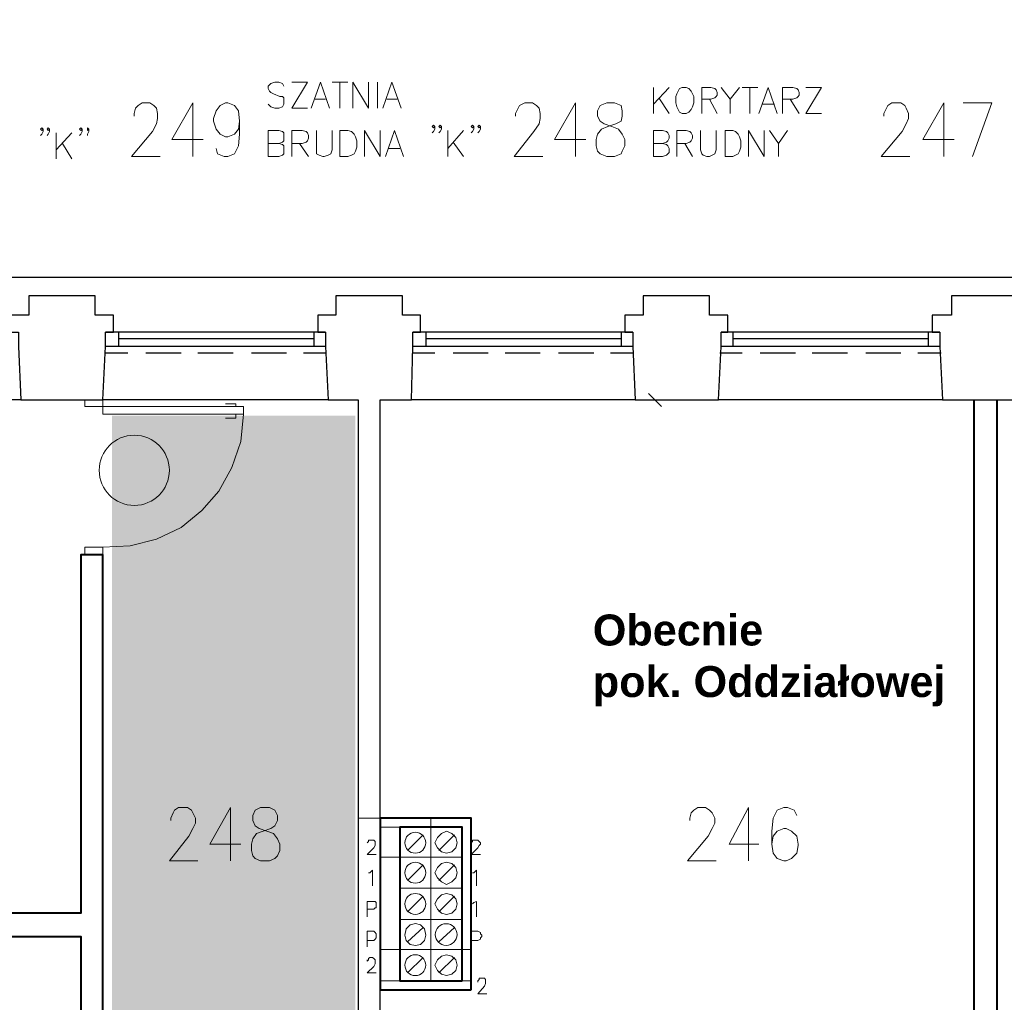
# Model space of a CAD drawing. Header units: millimetres. Extents: x 1 to 17496, y 1 to 30809.
# Tile 140 of 256: x 7268 to 7905, y 22065 to 22701. Entities that reach past the tile are written whole.
import ezdxf

# ---------------------------------------------------------------- set-up
doc = ezdxf.new("R2010")
doc.units = ezdxf.units.MM
doc.linetypes.add('CENTER', pattern=[2, 1.25, -0.25, 0.25, -0.25])
doc.layers.add('0_Przyz_opisy pom', color=255, linetype='CENTER', lineweight=40)
doc.layers.add('N_SSP_ewakuacja', color=4, linetype='CENTER', lineweight=40)
doc.layers.add('Opisy', color=255, linetype='Continuous')
doc.layers.add('PDF _Geometria', color=7, linetype='Continuous')
doc.styles.add('arial', font='arialbd.ttf')

msp = doc.modelspace()

# ---------------------------------------------------------------- hatches: boundary and pattern name
at = {"layer": 'N_SSP_ewakuacja', "lineweight": 60, "transparency": 33554457}
h = msp.add_hatch(color=51, dxfattribs=at)
h.dxf.hatch_style = 1
h.paths.add_polyline_path([(5438.97, 22700.75), (5436.7, 22686.69), (5436.7, 21954.96), (5458.04, 21954.96), (5458.04, 21107.81), (5178.5, 21107.81), (5178.5, 20881.62), (5426.03, 20881.62), (5426.03, 20657.57), (5735.44, 20657.57), (5735.44, 21323.34), (6228.37, 21323.34), (6228.37, 21457.77), (9119.77, 21457.77), (9119.77, 20742.92), (9173.12, 20742.92), (9173.12, 20424.97), (9597.76, 20424.97), (9597.76, 20717.32), (9405.71, 20717.32), (9405.71, 21451.78), (13300.03, 21451.78), (13300.03, 21329.74), (13530.49, 21329.74), (13530.49, 21677.56), (13135.73, 21677.56), (13135.73, 21743.71), (12587.32, 21743.71), (12587.32, 21925.09), (12316.32, 21925.09), (12316.32, 21740.51), (8046.3, 21740.51), (8046.3, 22023.25), (7896.92, 22023.25), (7896.92, 21745.84), (7484.82, 21745.84), (7484.82, 22444.69), (7327.45, 22444.69), (7327.45, 21736.51), (7290.1, 21736.51), (7290.1, 21663.16), (6951.35, 21663.16), (6951.35, 21743.18), (6305.85, 21743.18), (6305.85, 21596.47), (5719.04, 21596.47), (5719.04, 22051.25), (5700.37, 22051.25), (5700.37, 22700.75)])

# ---------------------------------------------------------------- linework, layer by layer
at = {"layer": 'Opisy', "lineweight": 18}
for points in [[(7438.68, 22657.85), (7437.84, 22659.53), (7435.31, 22660.37), (7432.78, 22660.37), (7430.26, 22659.53), (7428.57, 22657.85), (7428.57, 22656.16), (7429.41, 22654.48), (7430.26, 22653.64), (7431.94, 22652.79), (7436.15, 22651.11), (7437.84, 22651.11), (7438.68, 22650.27), (7438.68, 22646.06), (7437.84, 22644.37), (7435.31, 22643.53), (7432.78, 22643.53), (7430.26, 22644.37), (7428.57, 22646.06)], [(7453.84, 22643.53), (7443.73, 22643.53), (7453.84, 22660.37), (7443.73, 22660.37)], [(7456.37, 22643.53), (7462.26, 22660.37), (7468.16, 22643.53)], [(7469.84, 22660.37), (7479.95, 22660.37)], [(7474.89, 22660.37), (7474.89, 22643.53)], [(7483.32, 22643.53), (7483.32, 22660.37), (7493.42, 22643.53), (7493.42, 22660.37)], [(7499.32, 22660.37), (7499.32, 22643.53)], [(7502.69, 22643.53), (7508.58, 22660.37), (7514.48, 22643.53)], [(7677.87, 22657.01), (7677.87, 22640.16)], [(7687.98, 22657.01), (7677.87, 22646.06)], [(7709.03, 22640.16), (7709.03, 22657.01), (7714.93, 22657.01), (7717.46, 22656.16), (7718.3, 22655.32), (7719.14, 22653.64), (7719.14, 22651.95), (7718.3, 22651.11), (7717.46, 22650.27), (7714.93, 22649.43), (7709.03, 22649.43)], [(7721.67, 22657.01), (7727.56, 22649.43), (7727.56, 22640.16)], [(7733.46, 22657.01), (7727.56, 22649.43)], [(7735.14, 22657.01), (7745.25, 22657.01)], [(7740.2, 22657.01), (7740.2, 22640.16)], [(7746.09, 22640.16), (7751.99, 22657.01), (7757.88, 22640.16)], [(7761.25, 22640.16), (7761.25, 22657.01), (7767.99, 22657.01), (7770.52, 22656.16), (7771.36, 22655.32), (7772.2, 22653.64), (7772.2, 22651.95), (7771.36, 22651.11), (7770.52, 22650.27), (7767.99, 22649.43), (7761.25, 22649.43)], [(7786.52, 22640.16), (7776.41, 22640.16), (7786.52, 22657.01), (7776.41, 22657.01)], [(7341.82, 22638.48), (7341.82, 22640.16), (7342.67, 22643.53), (7344.35, 22645.21), (7346.88, 22646.9), (7351.93, 22646.9), (7354.46, 22645.21), (7356.14, 22643.53), (7356.98, 22640.16), (7356.98, 22636.79), (7356.14, 22633.42), (7353.61, 22628.37), (7340.14, 22612.37), (7358.67, 22612.37)], [(7379.72, 22612.37), (7379.72, 22646.9), (7366.25, 22623.32), (7386.46, 22623.32)], [(7410.04, 22635.11), (7409.2, 22630.05), (7406.67, 22626.68), (7402.46, 22625), (7400.78, 22625), (7397.41, 22626.68), (7394.88, 22630.05), (7393.2, 22635.11), (7393.2, 22636.79), (7394.88, 22641.84), (7397.41, 22645.21), (7400.78, 22646.9), (7402.46, 22646.9), (7406.67, 22645.21), (7409.2, 22641.84), (7410.04, 22635.11), (7410.04, 22626.68), (7409.2, 22619.1), (7406.67, 22614.05), (7402.46, 22612.37), (7399.94, 22612.37), (7395.73, 22614.05), (7394.88, 22617.42)], [(7458.89, 22649.43), (7465.63, 22649.43)], [(7505.21, 22649.43), (7511.95, 22649.43)], [(7588.6, 22638.48), (7588.6, 22640.16), (7590.28, 22643.53), (7591.12, 22645.21), (7594.49, 22646.9), (7599.54, 22646.9), (7602.07, 22645.21), (7603.76, 22643.53), (7604.6, 22640.16), (7604.6, 22636.79), (7603.76, 22633.42), (7600.39, 22628.37), (7587.75, 22612.37), (7606.28, 22612.37)], [(7627.34, 22612.37), (7627.34, 22646.9), (7613.86, 22623.32), (7634.08, 22623.32)], [(7681.24, 22650.27), (7687.98, 22640.16)], [(7714.09, 22649.43), (7719.14, 22640.16)], [(7748.62, 22646.06), (7756.2, 22646.06)], [(7766.3, 22649.43), (7772.2, 22640.16)], [(7826.94, 22638.48), (7826.94, 22640.16), (7828.63, 22643.53), (7829.47, 22645.21), (7832, 22646.9), (7837.89, 22646.9), (7840.42, 22645.21), (7841.26, 22643.53), (7842.95, 22640.16), (7842.95, 22636.79), (7841.26, 22633.42), (7838.74, 22628.37), (7825.26, 22612.37), (7843.79, 22612.37)], [(7865.69, 22612.37), (7865.69, 22646.9), (7852.21, 22623.32), (7872.42, 22623.32)], [(7884.22, 22612.37), (7896.85, 22646.9), (7878.32, 22646.9)], [(7536.38, 22631.74), (7535.53, 22630.9), (7534.69, 22631.74), (7535.53, 22632.58), (7536.38, 22631.74), (7536.38, 22630.05), (7535.53, 22628.37), (7534.69, 22627.53)], [(7540.59, 22631.74), (7539.75, 22630.9), (7538.9, 22631.74), (7539.75, 22632.58), (7540.59, 22631.74), (7540.59, 22630.05), (7539.75, 22628.37), (7538.9, 22627.53)], [(7561.64, 22631.74), (7560.8, 22630.9), (7559.96, 22631.74), (7560.8, 22632.58), (7561.64, 22631.74), (7561.64, 22630.05), (7560.8, 22628.37), (7559.96, 22627.53)], [(7565.85, 22631.74), (7565.01, 22630.9), (7564.17, 22631.74), (7565.01, 22632.58), (7565.85, 22631.74), (7565.85, 22630.05), (7565.01, 22628.37), (7564.17, 22627.53)], [(7282.87, 22630.05), (7282.03, 22629.21), (7281.18, 22630.05), (7282.03, 22630.9), (7282.87, 22630.05), (7282.87, 22628.37), (7282.03, 22626.68), (7281.18, 22625.84)], [(7287.08, 22630.05), (7286.24, 22629.21), (7285.39, 22630.05), (7286.24, 22630.9), (7287.08, 22630.05), (7287.08, 22628.37), (7286.24, 22626.68), (7285.39, 22625.84)], [(7291.29, 22627.53), (7291.29, 22610.68)], [(7301.4, 22627.53), (7291.29, 22616.58)], [(7308.13, 22630.05), (7307.29, 22629.21), (7306.45, 22630.05), (7307.29, 22630.9), (7308.13, 22630.05), (7308.13, 22628.37), (7307.29, 22626.68), (7306.45, 22625.84)], [(7312.35, 22630.05), (7311.5, 22629.21), (7311.5, 22630.9), (7312.35, 22630.05), (7312.35, 22628.37), (7311.5, 22626.68), (7311.5, 22625.84)], [(7435.31, 22620.79), (7437.84, 22619.95), (7438.68, 22619.1), (7438.68, 22614.05), (7437.84, 22613.21), (7435.31, 22612.37), (7428.57, 22612.37), (7428.57, 22629.21), (7435.31, 22629.21), (7437.84, 22628.37), (7438.68, 22627.53), (7438.68, 22622.47), (7437.84, 22621.63), (7435.31, 22620.79), (7428.57, 22620.79)], [(7443.73, 22612.37), (7443.73, 22629.21), (7450.47, 22629.21), (7453, 22628.37), (7453.84, 22627.53), (7454.68, 22625.84), (7454.68, 22624.16), (7453.84, 22622.47), (7453, 22621.63), (7450.47, 22620.79), (7443.73, 22620.79)], [(7459.73, 22629.21), (7459.73, 22614.05), (7461.42, 22613.21), (7463.95, 22612.37), (7464.79, 22612.37), (7467.31, 22613.21), (7469, 22614.05), (7469.84, 22616.58), (7469.84, 22629.21)], [(7490.9, 22612.37), (7490.9, 22629.21), (7501, 22612.37), (7501, 22629.21)], [(7504.37, 22612.37), (7510.27, 22629.21), (7516.16, 22612.37)], [(7544.8, 22629.21), (7544.8, 22612.37)], [(7554.91, 22629.21), (7544.8, 22617.42)], [(7683.77, 22620.79), (7686.29, 22619.95), (7687.14, 22619.1), (7687.98, 22617.42), (7687.98, 22614.89), (7687.14, 22614.05), (7686.29, 22613.21), (7683.77, 22612.37), (7677.87, 22612.37), (7677.87, 22629.21), (7683.77, 22629.21), (7686.29, 22628.37), (7687.14, 22627.53), (7687.98, 22625.84), (7687.98, 22624.16), (7687.14, 22622.47), (7686.29, 22621.63), (7683.77, 22620.79), (7677.87, 22620.79)], [(7693.03, 22612.37), (7693.03, 22629.21), (7698.93, 22629.21), (7701.45, 22628.37), (7702.3, 22627.53), (7703.14, 22625.84), (7703.14, 22624.16), (7702.3, 22622.47), (7701.45, 22621.63), (7698.93, 22620.79), (7693.03, 22620.79)], [(7708.19, 22629.21), (7708.19, 22616.58), (7709.03, 22614.05), (7709.88, 22613.21), (7712.4, 22612.37), (7714.09, 22612.37), (7715.77, 22613.21), (7717.46, 22614.05), (7718.3, 22616.58), (7718.3, 22629.21)], [(7739.35, 22612.37), (7739.35, 22629.21), (7749.46, 22612.37), (7749.46, 22629.21)], [(7752.83, 22629.21), (7758.72, 22620.79), (7758.72, 22612.37)], [(7764.62, 22629.21), (7758.72, 22620.79)], [(7295.5, 22620.79), (7301.4, 22610.68)], [(7448.79, 22620.79), (7454.68, 22612.37)], [(7548.17, 22621.63), (7554.91, 22612.37)], [(7698.08, 22620.79), (7703.14, 22612.37)], [(7506.06, 22617.42), (7513.64, 22617.42)]]:
    msp.add_lwpolyline(points, dxfattribs=at)
for points in [[(7696.4, 22657.01), (7694.72, 22656.16), (7693.87, 22654.48), (7693.03, 22652.79), (7692.19, 22651.11), (7692.19, 22646.9), (7693.03, 22644.37), (7693.87, 22642.69), (7694.72, 22641), (7696.4, 22640.16), (7698.93, 22640.16), (7700.61, 22641), (7702.3, 22642.69), (7703.14, 22644.37), (7703.98, 22646.9), (7703.98, 22651.11), (7703.14, 22652.79), (7702.3, 22654.48), (7700.61, 22656.16), (7698.93, 22657.01)], [(7647.55, 22646.9), (7643.34, 22645.21), (7641.66, 22641.84), (7641.66, 22638.48), (7643.34, 22635.11), (7645.87, 22633.42), (7650.92, 22631.74), (7655.13, 22630.05), (7657.66, 22626.68), (7659.34, 22623.32), (7659.34, 22619.1), (7657.66, 22615.74), (7656.82, 22614.05), (7652.6, 22612.37), (7647.55, 22612.37), (7643.34, 22614.05), (7641.66, 22615.74), (7640.81, 22619.1), (7640.81, 22623.32), (7641.66, 22626.68), (7644.18, 22630.05), (7648.39, 22631.74), (7653.45, 22633.42), (7656.82, 22635.11), (7657.66, 22638.48), (7657.66, 22641.84), (7656.82, 22645.21), (7652.6, 22646.9)], [(7474.89, 22612.37), (7474.89, 22629.21), (7479.95, 22629.21), (7482.47, 22628.37), (7484.16, 22626.68), (7485, 22625), (7485.84, 22622.47), (7485.84, 22618.26), (7485, 22615.74), (7484.16, 22614.05), (7482.47, 22613.21), (7479.95, 22612.37)], [(7724.19, 22612.37), (7724.19, 22629.21), (7729.25, 22629.21), (7730.93, 22628.37), (7732.62, 22626.68), (7733.46, 22625), (7734.3, 22622.47), (7734.3, 22618.26), (7733.46, 22615.74), (7732.62, 22614.05), (7730.93, 22613.21), (7729.25, 22612.37)]]:
    msp.add_lwpolyline(points, close=True, dxfattribs=at)
at = {"layer": 'PDF _Geometria', "lineweight": 25}
for points in [[(8886.46, 22534.04), (8687.7, 22534.04), (8488.93, 22534.04), (8289.33, 22534.04), (8090.56, 22534.04), (7891.8, 22534.04), (7693.03, 22534.04), (7494.27, 22534.04), (7294.66, 22534.04), (7095.89, 22534.04), (6897.13, 22534.04), (6698.36, 22534.04), (6499.6, 22534.04), (6299.99, 22534.04)], [(7268.55, 22454.87), (7321.61, 22454.87), (7323.29, 22489.4), (7323.29, 22498.67), (7328.35, 22498.67), (7328.35, 22509.62), (7316.56, 22509.62), (7316.56, 22522.25), (7294.66, 22522.25), (7273.6, 22522.25), (7273.6, 22509.62), (7261.81, 22509.62), (7261.81, 22498.67), (7266.87, 22498.67), (7266.87, 22489.4), (7268.55, 22454.87), (7122.85, 22454.87)], [(7501, 21789.51), (7501, 22454.87), (7521.22, 22454.87), (7522.06, 22489.4), (7522.06, 22498.67), (7527.11, 22498.67), (7527.11, 22509.62), (7515.32, 22509.62), (7515.32, 22522.25), (7494.27, 22522.25), (7472.37, 22522.25), (7472.37, 22509.62), (7460.58, 22509.62), (7460.58, 22498.67), (7465.63, 22498.67), (7465.63, 22489.4), (7467.31, 22454.87), (7321.61, 22454.87)], [(7666.08, 22454.87), (7719.98, 22454.87), (7721.67, 22489.4), (7721.67, 22498.67), (7725.88, 22498.67), (7725.88, 22509.62), (7714.09, 22509.62), (7714.09, 22522.25), (7693.03, 22522.25), (7671.13, 22522.25), (7671.13, 22509.62), (7659.34, 22509.62), (7659.34, 22498.67), (7664.4, 22498.67), (7664.4, 22489.4), (7666.08, 22454.87), (7521.22, 22454.87)], [(7864.84, 22454.87), (7918.75, 22454.87), (7920.43, 22489.4), (7920.43, 22498.67), (7925.48, 22498.67), (7925.48, 22509.62), (7912.85, 22509.62), (7912.85, 22522.25), (7891.8, 22522.25), (7870.74, 22522.25), (7870.74, 22509.62), (7858.11, 22509.62), (7858.11, 22498.67), (7863.16, 22498.67), (7863.16, 22489.4), (7864.84, 22454.87), (7719.98, 22454.87)], [(7465.63, 22498.67), (7323.29, 22498.67)], [(7331.72, 22498.67), (7331.72, 22489.4)], [(7458.05, 22498.67), (7458.05, 22489.4)], [(7664.4, 22498.67), (7522.06, 22498.67)], [(7530.48, 22498.67), (7530.48, 22489.4)], [(7656.82, 22498.67), (7656.82, 22489.4)], [(7863.16, 22498.67), (7721.67, 22498.67)], [(7729.25, 22498.67), (7729.25, 22489.4)], [(7855.58, 22498.67), (7855.58, 22489.4)], [(7458.05, 22494.46), (7331.72, 22494.46)], [(7656.82, 22494.46), (7530.48, 22494.46)], [(7855.58, 22494.46), (7729.25, 22494.46)], [(7465.63, 22489.4), (7323.29, 22489.4)], [(7337.61, 22485.19), (7323.29, 22485.19)], [(7372.14, 22485.19), (7349.4, 22485.19)], [(7405.83, 22485.19), (7383.09, 22485.19)], [(7440.36, 22485.19), (7417.62, 22485.19)], [(7465.63, 22485.19), (7451.31, 22485.19)], [(7664.4, 22489.4), (7522.06, 22489.4)], [(7536.38, 22485.19), (7522.06, 22485.19)], [(7570.91, 22485.19), (7548.17, 22485.19)], [(7604.6, 22485.19), (7581.86, 22485.19)], [(7639.13, 22485.19), (7616.39, 22485.19)], [(7664.4, 22485.19), (7650.08, 22485.19)], [(7735.14, 22485.19), (7720.82, 22485.19)], [(7863.16, 22489.4), (7721.67, 22489.4)], [(7769.67, 22485.19), (7746.93, 22485.19)], [(7803.36, 22485.19), (7780.62, 22485.19)], [(7837.89, 22485.19), (7815.15, 22485.19)], [(7864, 22485.19), (7848.84, 22485.19)], [(7467.31, 22454.87), (7486.69, 22454.87), (7486.69, 21789.51)]]:
    msp.add_lwpolyline(points, dxfattribs=at)
at = {"layer": 'PDF _Geometria', "lineweight": 18}
for points in [[(7294.66, 22454.87), (7276.97, 22454.87)], [(7393.2, 22454.87), (7375.51, 22454.87)], [(7687.98, 22454.87), (7670.29, 22454.87)], [(7682.92, 22450.66), (7674.5, 22459.08)], [(7407.52, 22450.66), (7407.52, 22452.34), (7400.78, 22452.34)], [(7321.61, 22359.7), (7339.3, 22360.54), (7356.14, 22364.75), (7372.14, 22372.33), (7385.62, 22383.28), (7396.57, 22395.92), (7404.99, 22411.08), (7410.89, 22427.92), (7412.57, 22445.61)], [(7407.52, 22445.61), (7407.52, 22443.08), (7400.78, 22443.08)], [(7486.69, 22399.28), (7486.69, 22422.87)], [(7501, 22422.87), (7501, 22399.28)], [(7486.69, 22329.38), (7486.69, 22347.07)], [(7501, 22347.07), (7501, 22329.38)], [(7365.41, 22182.83), (7365.41, 22184.52), (7367.09, 22187.89), (7367.93, 22189.57), (7370.46, 22191.26), (7376.35, 22191.26), (7378.88, 22189.57), (7379.72, 22187.89), (7381.41, 22184.52), (7381.41, 22181.15), (7379.72, 22177.78), (7377.2, 22172.73), (7364.56, 22156.72), (7383.09, 22156.72)], [(7404.15, 22156.72), (7404.15, 22191.26), (7390.67, 22167.67), (7410.89, 22167.67)], [(7701.45, 22182.83), (7701.45, 22184.52), (7702.3, 22187.89), (7703.98, 22189.57), (7706.51, 22191.26), (7711.56, 22191.26), (7714.09, 22189.57), (7715.77, 22187.89), (7717.46, 22184.52), (7717.46, 22181.15), (7715.77, 22177.78), (7713.24, 22172.73), (7699.77, 22156.72), (7718.3, 22156.72)], [(7739.35, 22156.72), (7739.35, 22191.26), (7726.72, 22167.67), (7746.09, 22167.67)], [(7770.52, 22186.2), (7768.83, 22189.57), (7764.62, 22191.26), (7762.09, 22191.26), (7757.88, 22189.57), (7755.36, 22184.52), (7754.51, 22176.1), (7754.51, 22167.67), (7755.36, 22161.78), (7757.88, 22158.41), (7762.09, 22156.72), (7763.78, 22156.72), (7767.15, 22158.41), (7770.52, 22161.78), (7771.36, 22166.83), (7771.36, 22167.67), (7770.52, 22172.73), (7767.15, 22176.1), (7763.78, 22177.78), (7762.09, 22177.78), (7757.88, 22176.1), (7755.36, 22172.73), (7754.51, 22167.67)], [(7504.37, 22184.52), (7486.69, 22184.52)], [(7533.85, 22178.62), (7533.85, 22184.52), (7516.16, 22184.52)], [(7513.64, 22178.62), (7501, 22178.62)], [(7518.69, 22163.46), (7528.8, 22173.57)], [(7538.9, 22163.46), (7549.01, 22173.57)], [(7492.58, 22168.52), (7493.42, 22169.36), (7493.42, 22170.2), (7496.79, 22170.2), (7497.63, 22169.36), (7497.63, 22166.83), (7496.79, 22165.15), (7492.58, 22160.94), (7498.48, 22160.94)], [(7559.96, 22168.52), (7560.8, 22169.36), (7560.8, 22170.2), (7564.17, 22170.2), (7565.01, 22169.36), (7565.85, 22168.52), (7565.85, 22167.67), (7565.01, 22166.83), (7564.17, 22165.15), (7559.96, 22160.94), (7565.85, 22160.94)], [(7513.64, 22159.25), (7501, 22159.25)], [(7518.69, 22144.09), (7528.8, 22154.2)], [(7538.9, 22144.09), (7549.01, 22154.2)], [(7493.42, 22149.14), (7494.27, 22149.14), (7495.95, 22150.83), (7495.95, 22140.72)], [(7560.8, 22149.14), (7561.64, 22149.14), (7563.33, 22150.83), (7563.33, 22140.72)], [(7492.58, 22120.51), (7492.58, 22130.62), (7497.63, 22130.62), (7498.48, 22129.77), (7498.48, 22126.4), (7497.63, 22126.4), (7496.79, 22125.56), (7492.58, 22125.56)], [(7518.69, 22123.88), (7528.8, 22133.98)], [(7538.9, 22123.88), (7549.01, 22133.98)], [(7560.8, 22128.93), (7561.64, 22129.77), (7563.33, 22130.62), (7563.33, 22120.51)], [(7492.58, 22101.14), (7492.58, 22111.24), (7496.79, 22111.24), (7497.63, 22110.4), (7498.48, 22109.56), (7498.48, 22107.03), (7497.63, 22106.19), (7496.79, 22105.35), (7492.58, 22105.35)], [(7518.69, 22104.51), (7528.8, 22113.77)], [(7538.9, 22104.51), (7549.01, 22113.77)], [(7559.96, 22101.14), (7559.96, 22111.24), (7564.17, 22111.24), (7565.85, 22110.4), (7565.85, 22109.56), (7566.7, 22108.72), (7566.7, 22107.87), (7565.85, 22107.03), (7565.85, 22106.19), (7564.17, 22105.35), (7559.96, 22105.35)], [(7559.96, 22107.03), (7559.96, 22088.5)], [(7885.06, 22088.5), (7885.06, 22107.03)], [(7513.64, 22099.45), (7501, 22099.45)], [(7554.06, 22099.45), (7559.96, 22099.45)], [(7498.48, 22084.29), (7492.58, 22084.29), (7496.79, 22088.5), (7497.63, 22090.19), (7497.63, 22092.71), (7496.79, 22093.56), (7495.95, 22094.4), (7494.27, 22094.4), (7493.42, 22093.56), (7493.42, 22092.71), (7492.58, 22091.87), (7492.58, 22092.71)], [(7518.69, 22084.29), (7528.8, 22094.4)], [(7538.9, 22084.29), (7549.01, 22094.4)], [(7513.64, 22079.24), (7501, 22079.24)], [(7554.06, 22079.24), (7559.96, 22079.24)], [(7564.17, 22078.4), (7564.17, 22079.24), (7565.01, 22080.08), (7565.01, 22080.92), (7568.38, 22080.92), (7569.22, 22080.08), (7569.22, 22077.55), (7568.38, 22075.87), (7564.17, 22070.82), (7570.07, 22070.82)]]:
    msp.add_lwpolyline(points, dxfattribs=at)
for points in [[(7412.57, 22445.61), (7321.61, 22445.61), (7321.61, 22454.87), (7309.82, 22454.87), (7309.82, 22450.66), (7412.57, 22450.66)], [(7885.06, 22420.34), (7885.06, 22401.81)], [(7321.61, 22354.65), (7321.61, 22359.7), (7309.82, 22359.7), (7309.82, 22354.65)], [(7307.29, 22347.07), (7307.29, 22329.38)], [(7321.61, 22329.38), (7321.61, 22347.07)], [(7885.06, 22347.07), (7885.06, 22329.38)], [(7423.52, 22191.26), (7420.15, 22189.57), (7418.47, 22186.2), (7418.47, 22182.83), (7420.15, 22179.46), (7422.68, 22177.78), (7427.73, 22176.1), (7431.94, 22174.41), (7434.47, 22171.04), (7436.15, 22167.67), (7436.15, 22163.46), (7434.47, 22160.09), (7432.78, 22158.41), (7429.41, 22156.72), (7423.52, 22156.72), (7420.15, 22158.41), (7418.47, 22160.09), (7417.62, 22163.46), (7417.62, 22167.67), (7418.47, 22171.04), (7420.99, 22174.41), (7425.2, 22176.1), (7430.26, 22177.78), (7432.78, 22179.46), (7434.47, 22182.83), (7434.47, 22186.2), (7432.78, 22189.57), (7429.41, 22191.26)], [(7533.85, 22159.25), (7533.85, 22178.62), (7513.64, 22178.62), (7513.64, 22159.25)], [(7554.06, 22159.25), (7554.06, 22178.62), (7533.85, 22178.62), (7533.85, 22159.25)], [(7550.69, 22168.52), (7549.85, 22171.88), (7547.33, 22174.41), (7543.96, 22176.1), (7540.59, 22174.41), (7538.06, 22171.88), (7536.38, 22168.52), (7538.06, 22165.15), (7540.59, 22162.62), (7543.96, 22161.78), (7547.33, 22162.62), (7549.85, 22165.15)], [(7533.85, 22139.04), (7533.85, 22159.25), (7513.64, 22159.25), (7513.64, 22139.04)], [(7554.06, 22139.04), (7554.06, 22159.25), (7533.85, 22159.25), (7533.85, 22139.04)], [(7550.69, 22149.14), (7549.85, 22152.51), (7547.33, 22155.04), (7543.96, 22155.88), (7540.59, 22155.04), (7538.06, 22152.51), (7536.38, 22149.14), (7538.06, 22145.78), (7540.59, 22143.25), (7543.96, 22141.56), (7547.33, 22143.25), (7549.85, 22145.78)], [(7533.85, 22118.82), (7533.85, 22139.04), (7513.64, 22139.04), (7513.64, 22118.82)], [(7554.06, 22118.82), (7554.06, 22139.04), (7533.85, 22139.04), (7533.85, 22118.82)], [(7550.69, 22128.93), (7549.85, 22132.3), (7547.33, 22134.83), (7543.96, 22135.67), (7540.59, 22134.83), (7538.06, 22132.3), (7536.38, 22128.93), (7538.06, 22125.56), (7540.59, 22123.03), (7543.96, 22122.19), (7547.33, 22123.03), (7549.85, 22125.56)], [(7533.85, 22099.45), (7533.85, 22118.82), (7513.64, 22118.82), (7513.64, 22099.45)], [(7530.48, 22108.72), (7529.64, 22112.93), (7527.11, 22115.45), (7523.74, 22116.3), (7520.37, 22115.45), (7517.85, 22112.93), (7517.01, 22108.72), (7517.85, 22105.35), (7520.37, 22102.82), (7523.74, 22101.98), (7527.11, 22102.82), (7529.64, 22105.35)], [(7554.06, 22099.45), (7554.06, 22118.82), (7533.85, 22118.82), (7533.85, 22099.45)], [(7533.85, 22079.24), (7533.85, 22099.45), (7513.64, 22099.45), (7513.64, 22079.24)], [(7554.06, 22079.24), (7554.06, 22099.45), (7533.85, 22099.45), (7533.85, 22079.24)], [(7550.69, 22089.35), (7549.85, 22092.71), (7547.33, 22095.24), (7543.96, 22096.08), (7540.59, 22095.24), (7538.06, 22092.71), (7536.38, 22089.35), (7538.06, 22085.98), (7540.59, 22083.45), (7543.96, 22082.61), (7547.33, 22083.45), (7549.85, 22085.98)]]:
    msp.add_lwpolyline(points, close=True, dxfattribs=at)
at = {"layer": 'PDF _Geometria', "lineweight": 40}
for points in [[(7885.06, 22454.87), (7885.06, 21950.38), (7900.22, 21950.38), (7900.22, 22012.7), (7909.48, 22012.7), (7909.48, 22027.86), (7900.22, 22027.86), (7900.22, 22454.87)], [(6705.1, 22107.87), (7100.11, 22107.87), (7100.11, 22097.77), (7115.27, 22097.77), (7115.27, 22107.87), (7307.29, 22107.87), (7307.29, 21899.85), (7321.61, 21899.85), (7321.61, 22354.65), (7307.29, 22354.65), (7307.29, 22123.03), (7115.27, 22123.03), (7115.27, 22354.65), (7100.11, 22354.65), (7100.11, 22322.64), (6970.4, 22322.64), (6970.4, 22308.32), (7100.11, 22308.32), (7100.11, 22218.21), (6970.4, 22218.21), (6970.4, 22212.31), (7100.11, 22212.31), (7100.11, 22123.03), (6705.1, 22123.03)]]:
    msp.add_lwpolyline(points, dxfattribs=at)
for points in [[(7559.96, 22073.34), (7559.96, 22184.52), (7501, 22184.52), (7501, 22073.34)], [(7554.06, 22079.24), (7554.06, 22178.62), (7513.64, 22178.62), (7513.64, 22079.24)]]:
    msp.add_lwpolyline(points, close=True, dxfattribs=at)
at = {"layer": 'PDF _Geometria', "lineweight": 18}
for centre, radius in [((7341.87, 22409.35), 22.69), ((7523.71, 22168.52), 6.77), ((7523.71, 22149.14), 6.77), ((7523.71, 22128.93), 6.77), ((7543.68, 22109.14), 7.03), ((7523.71, 22089.35), 6.77)]:
    msp.add_circle(centre, radius, dxfattribs=at)

# ---------------------------------------------------------------- texts
at = {"layer": '0_Przyz_opisy pom', "color": 7, "insert": (7638.57, 22316.08), "char_height": 20, "width": 295.8091, "attachment_point": 1, "style": 'arial'}
msp.add_mtext('Obecnie \\Ppok. Oddziałowej', dxfattribs=at)

doc.saveas('drawing.dxf')
